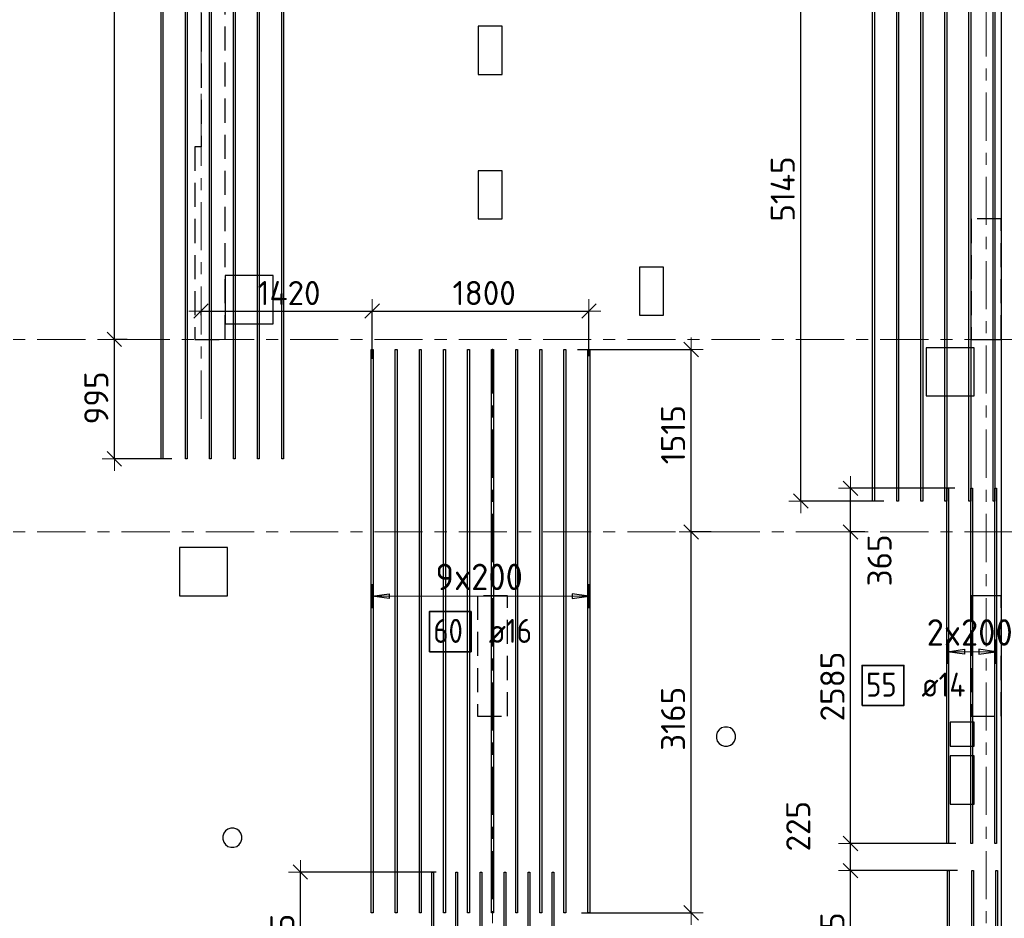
# Model space of a CAD drawing. Header units: metres. Extents: x -38 to 98, y -15 to 19.
# Tile 16 of 64: x 24.52 to 32.7, y 4.19 to 11.66. Entities that reach past the tile are written whole.
import ezdxf

# ---------------------------------------------------------------- set-up
doc = ezdxf.new("R2010")
doc.units = ezdxf.units.M
doc.header["$PDMODE"] = 65
for name, pattern in [('______11', [0.5, 0.4, -0.05, 0, -0.05]), ('______2', [0.27, 0.2, -0.07]), ('______5', [1.1, 0.8, -0.1, 0.1, -0.1])]:
    doc.linetypes.add(name, pattern=pattern)
for name, color, linetype, lineweight in [('XR$2$Осевая линия (1)', 7, '______5', 13), ('XR$3$Перекрытие (1)', 7, 'Continuous', 35), ('XR$3$Размерная линия (1)', 7, 'Continuous', 13), ('XR$5$Стена (1)', 7, 'Continuous', 35)]:
    doc.layers.add(name, color=color, linetype=linetype, lineweight=lineweight)
doc.layers.add('XR$3$Арм.стержн.Доп. Арм. верхн.зоны У', color=7, linetype='Continuous', lineweight=35, true_color=0x739641)
doc.styles.add('ISOCPEUR', font='txt')
doc.dimstyles.new('DIMSTYLE_3', dxfattribs={"dimtxt": 0.2, "dimasz": 0.2, "dimexe": 0, "dimexo": 0, "dimgap": 0.1, "dimtad": 2, "dimdec": 0, "dimlfac": 1000, "dimrnd": 5, "dimzin": 12, "dimdsep": 46, "dimtxsty": 'ISOCPEUR', "dimblk1": 'ALL_ML_STRICH', "dimblk2": 'ALL_ML_STRICH', "dimsah": 1, "dimcen": 0, "dimclrd": 7, "dimclre": 256, "dimclrt": 7, "dimadec": 0, "dimazin": 0, "dimtfac": 1, "dimtdec": 0, "dimtix": 1, "dimtmove": 2, "dimatfit": 3, "dimfxl": 0, "dimtzin": 0, "dimlwd": 0, "dimlwe": -3, "dimarcsym": 0})
doc.dimstyles.new('DIMSTYLE_6', dxfattribs={"dimtxt": 0.2, "dimasz": 0.2, "dimexe": 0, "dimexo": 0, "dimgap": 0.1, "dimtad": 0, "dimdec": 0, "dimlfac": 1000, "dimrnd": 5, "dimzin": 12, "dimdsep": 46, "dimtxsty": 'ISOCPEUR', "dimblk1": 'ALL_ML_STRICH', "dimblk2": 'ALL_ML_STRICH', "dimsah": 1, "dimcen": 0, "dimclrd": 7, "dimclre": 256, "dimclrt": 7, "dimadec": 0, "dimazin": 0, "dimtfac": 1, "dimtdec": 0, "dimtix": 1, "dimtmove": 2, "dimatfit": 3, "dimfxl": 0, "dimtvp": 1.2, "dimtzin": 0, "dimlwd": 0, "dimlwe": -3, "dimarcsym": 0})
doc.dimstyles.new('DIMSTYLE_7', dxfattribs={"dimtxt": 0.2, "dimasz": 0.2, "dimexe": 0, "dimexo": 0, "dimgap": 0.1, "dimtad": 2, "dimdec": 0, "dimlfac": 1000, "dimrnd": 5, "dimzin": 12, "dimdsep": 46, "dimtxsty": 'ISOCPEUR', "dimblk1": 'ALL_ML_STRICH', "dimblk2": 'ALL_ML_STRICH', "dimsah": 1, "dimcen": 0, "dimclrd": 7, "dimclre": 256, "dimclrt": 7, "dimadec": 0, "dimazin": 0, "dimtfac": 1, "dimtdec": 0, "dimtix": 1, "dimtmove": 2, "dimatfit": 3, "dimfxl": 0, "dimtvp": 1.2, "dimtzin": 0, "dimlwd": 0, "dimlwe": -3, "dimarcsym": 0})

# ---------------------------------------------------------------- blocks, each defined once
blk = doc.blocks.new('ALL_ML_STRICH')
at = {"color": 0, "linetype": 'ByBlock', "lineweight": -2}
for p, q in [((0, -0.5), (0, 0.5)), ((-1, 0), (0.5, 0)), ((-0.3, -0.3), (0.3, 0.3))]:
    blk.add_line(p, q, dxfattribs=at)
blk = doc.blocks.new('*D75')
at = {"layer": 'DEFPOINTS', "color": 7, "linetype": 'Continuous', "lineweight": 13, "transparency": 33554687}
for p in [(25.4357, 9), (25.3104, 8.007), (25.8077, 8.007)]:
    blk.add_point(p, dxfattribs=at)
at = {"layer": 'XR$3$Размерная линия (1)', "color": 9, "linetype": 'Continuous', "lineweight": -2, "true_color": 0xc7c7c7, "transparency": 33554687}
for p, q in [((25.4157, 9), (25.3104, 9)), ((25.7877, 8.007), (25.3104, 8.007))]:
    blk.add_line(p, q, dxfattribs=at)
at = {"layer": 'XR$3$Размерная линия (1)', "color": 7, "linetype": 'Continuous', "lineweight": -2, "transparency": 33554687}
blk.add_line((25.3104, 8.007), (25.3104, 9), dxfattribs=at)
at = {"layer": 'XR$3$Размерная линия (1)', "color": 7, "linetype": 'Continuous', "lineweight": 13, "transparency": 33554687, "xscale": 0.2, "yscale": 0.2, "zscale": 0.2}
for p, rotation in [((25.3104, 9), 90), ((25.3104, 8.007), 270)]:
    blk.add_blockref('ALL_ML_STRICH', p, dxfattribs=dict(at, rotation=rotation))
at = {"layer": 'XR$3$Размерная линия (1)', "color": 7, "linetype": 'Continuous', "lineweight": 13, "transparency": 33554687, "insert": (25.1604, 8.5135), "char_height": 0.2, "width": 0.6, "attachment_point": 5, "rotation": 90, "style": 'ISOCPEUR'}
blk.add_mtext('\\A1;{995}', dxfattribs=at)
blk = doc.blocks.new('*D76')
at = {"layer": 'DEFPOINTS', "color": 7, "linetype": 'Continuous', "lineweight": 13, "transparency": 33554687}
for p in [(25.7906, 15.027), (25.3104, 9), (25.4357, 9)]:
    blk.add_point(p, dxfattribs=at)
at = {"layer": 'XR$3$Размерная линия (1)', "color": 9, "linetype": 'Continuous', "lineweight": -2, "true_color": 0xc7c7c7, "transparency": 33554687}
for p, q in [((25.7706, 15.027), (25.3104, 15.027)), ((25.4157, 9), (25.3104, 9))]:
    blk.add_line(p, q, dxfattribs=at)
at = {"layer": 'XR$3$Размерная линия (1)', "color": 7, "linetype": 'Continuous', "lineweight": -2, "transparency": 33554687}
blk.add_line((25.3104, 9), (25.3104, 15.027), dxfattribs=at)
at = {"layer": 'XR$3$Размерная линия (1)', "color": 7, "linetype": 'Continuous', "lineweight": 13, "transparency": 33554687, "xscale": 0.2, "yscale": 0.2, "zscale": 0.2}
for p, rotation in [((25.3104, 15.027), 90), ((25.3104, 9), 270)]:
    blk.add_blockref('ALL_ML_STRICH', p, dxfattribs=dict(at, rotation=rotation))
at = {"layer": 'XR$3$Размерная линия (1)', "color": 7, "linetype": 'Continuous', "lineweight": 13, "transparency": 33554687, "insert": (25.1604, 12.0235), "char_height": 0.2, "width": 0.8, "attachment_point": 5, "rotation": 90, "style": 'ISOCPEUR'}
blk.add_mtext('\\A1;{6025}', dxfattribs=at)
blk = doc.blocks.new('*D77')
at = {"layer": 'DEFPOINTS', "color": 7, "linetype": 'Continuous', "lineweight": 13, "transparency": 33554687}
for p in [(30.2872, 7.4), (29.1703, 4.236), (30.0996, 4.236)]:
    blk.add_point(p, dxfattribs=at)
at = {"layer": 'XR$3$Размерная линия (1)', "color": 9, "linetype": 'Continuous', "lineweight": -2, "true_color": 0xc7c7c7, "transparency": 33554687}
for p, q in [((30.2672, 7.4), (30.0996, 7.4)), ((29.1903, 4.236), (30.0996, 4.236))]:
    blk.add_line(p, q, dxfattribs=at)
at = {"layer": 'XR$3$Размерная линия (1)', "color": 7, "linetype": 'Continuous', "lineweight": -2, "transparency": 33554687}
blk.add_line((30.0996, 4.236), (30.0996, 7.4), dxfattribs=at)
at = {"layer": 'XR$3$Размерная линия (1)', "color": 7, "linetype": 'Continuous', "lineweight": 13, "transparency": 33554687, "xscale": 0.2, "yscale": 0.2, "zscale": 0.2}
for p, rotation in [((30.0996, 7.4), 90), ((30.0996, 4.236), 270)]:
    blk.add_blockref('ALL_ML_STRICH', p, dxfattribs=dict(at, rotation=rotation))
at = {"layer": 'XR$3$Размерная линия (1)', "color": 7, "linetype": 'Continuous', "lineweight": 13, "transparency": 33554687, "insert": (29.9496, 5.848), "char_height": 0.2, "width": 0.8, "attachment_point": 5, "rotation": 90, "style": 'ISOCPEUR'}
blk.add_mtext('\\A1;{3165}', dxfattribs=at)
blk = doc.blocks.new('*D78')
at = {"layer": 'DEFPOINTS', "color": 7, "linetype": 'Continuous', "lineweight": 13, "transparency": 33554687}
for p in [(29.1353, 8.916), (30.0996, 7.4), (30.2872, 7.4)]:
    blk.add_point(p, dxfattribs=at)
at = {"layer": 'XR$3$Размерная линия (1)', "color": 9, "linetype": 'Continuous', "lineweight": -2, "true_color": 0xc7c7c7, "transparency": 33554687}
for p, q in [((29.1553, 8.916), (30.0996, 8.916)), ((30.2672, 7.4), (30.0996, 7.4))]:
    blk.add_line(p, q, dxfattribs=at)
at = {"layer": 'XR$3$Размерная линия (1)', "color": 7, "linetype": 'Continuous', "lineweight": -2, "transparency": 33554687}
blk.add_line((30.0996, 7.4), (30.0996, 8.916), dxfattribs=at)
at = {"layer": 'XR$3$Размерная линия (1)', "color": 7, "linetype": 'Continuous', "lineweight": 13, "transparency": 33554687, "xscale": 0.2, "yscale": 0.2, "zscale": 0.2}
for p, rotation in [((30.0996, 8.916), 90), ((30.0996, 7.4), 270)]:
    blk.add_blockref('ALL_ML_STRICH', p, dxfattribs=dict(at, rotation=rotation))
at = {"layer": 'XR$3$Размерная линия (1)', "color": 7, "linetype": 'Continuous', "lineweight": 13, "transparency": 33554687, "insert": (29.9496, 8.208), "char_height": 0.2, "width": 0.8, "attachment_point": 5, "rotation": 90, "style": 'ISOCPEUR'}
blk.add_mtext('\\A1;{1515}', dxfattribs=at)
blk = doc.blocks.new('*D80')
at = {"layer": 'DEFPOINTS', "color": 7, "linetype": 'Continuous', "lineweight": 13, "transparency": 33554687}
for p in [(28.0021, 4.5748), (26.8552, 3.3), (27.5457, 3.3)]:
    blk.add_point(p, dxfattribs=at)
at = {"layer": 'XR$3$Размерная линия (1)', "color": 9, "linetype": 'Continuous', "lineweight": -2, "true_color": 0xc7c7c7, "transparency": 33554687}
for p, q in [((27.9821, 4.5748), (26.8552, 4.5748)), ((27.5257, 3.3), (26.8552, 3.3))]:
    blk.add_line(p, q, dxfattribs=at)
at = {"layer": 'XR$3$Размерная линия (1)', "color": 7, "linetype": 'Continuous', "lineweight": -2, "transparency": 33554687}
blk.add_line((26.8552, 3.3), (26.8552, 4.5748), dxfattribs=at)
at = {"layer": 'XR$3$Размерная линия (1)', "color": 7, "linetype": 'Continuous', "lineweight": 13, "transparency": 33554687, "xscale": 0.2, "yscale": 0.2, "zscale": 0.2}
for p, rotation in [((26.8552, 4.5748), 90), ((26.8552, 3.3), 270)]:
    blk.add_blockref('ALL_ML_STRICH', p, dxfattribs=dict(at, rotation=rotation))
at = {"layer": 'XR$3$Размерная линия (1)', "color": 7, "linetype": 'Continuous', "lineweight": 13, "transparency": 33554687, "insert": (26.7052, 3.9674), "char_height": 0.2, "width": 0.8, "attachment_point": 5, "rotation": 90, "style": 'ISOCPEUR'}
blk.add_mtext('\\A1;{1275}', dxfattribs=at)
blk = doc.blocks.new('*D81')
at = {"layer": 'DEFPOINTS', "color": 7, "linetype": 'Continuous', "lineweight": 13, "transparency": 33554687}
for p in [(31.4498, 12.8), (31.0102, 7.6567), (31.7187, 7.6567)]:
    blk.add_point(p, dxfattribs=at)
at = {"layer": 'XR$3$Размерная линия (1)', "color": 9, "linetype": 'Continuous', "lineweight": -2, "true_color": 0xc7c7c7, "transparency": 33554687}
for p, q in [((31.4298, 12.8), (31.0102, 12.8)), ((31.6987, 7.6567), (31.0102, 7.6567))]:
    blk.add_line(p, q, dxfattribs=at)
at = {"layer": 'XR$3$Размерная линия (1)', "color": 7, "linetype": 'Continuous', "lineweight": -2, "transparency": 33554687}
blk.add_line((31.0102, 7.6567), (31.0102, 12.8), dxfattribs=at)
at = {"layer": 'XR$3$Размерная линия (1)', "color": 7, "linetype": 'Continuous', "lineweight": 13, "transparency": 33554687, "xscale": 0.2, "yscale": 0.2, "zscale": 0.2}
for p, rotation in [((31.0102, 12.8), 90), ((31.0102, 7.6567), 270)]:
    blk.add_blockref('ALL_ML_STRICH', p, dxfattribs=dict(at, rotation=rotation))
at = {"layer": 'XR$3$Размерная линия (1)', "color": 7, "linetype": 'Continuous', "lineweight": 13, "transparency": 33554687, "insert": (30.8602, 10.2484), "char_height": 0.2, "width": 0.8, "attachment_point": 5, "rotation": 90, "style": 'ISOCPEUR'}
blk.add_mtext('\\A1;{5145}', dxfattribs=at)
blk = doc.blocks.new('*D129')
at = {"layer": 'DEFPOINTS', "color": 7, "linetype": 'Continuous', "lineweight": 13, "transparency": 33554687}
for p in [(26.03, 9.2346), (26.03, 9.1814), (27.4511, 8.817)]:
    blk.add_point(p, dxfattribs=at)
at = {"layer": 'XR$3$Размерная линия (1)', "color": 9, "linetype": 'Continuous', "lineweight": -2, "true_color": 0xc7c7c7, "transparency": 33554687}
for p, q in [((26.03, 9.2014), (26.03, 9.2346)), ((27.4511, 8.837), (27.4511, 9.2346))]:
    blk.add_line(p, q, dxfattribs=at)
at = {"layer": 'XR$3$Размерная линия (1)', "color": 7, "linetype": 'Continuous', "lineweight": -2, "transparency": 33554687}
blk.add_line((26.03, 9.2346), (27.4511, 9.2346), dxfattribs=at)
at = {"layer": 'XR$3$Размерная линия (1)', "color": 7, "linetype": 'Continuous', "lineweight": 13, "transparency": 33554687, "xscale": 0.2, "yscale": 0.2, "zscale": 0.2, "rotation": 180}
blk.add_blockref('ALL_ML_STRICH', (26.03, 9.2346), dxfattribs=at)
at = {"layer": 'XR$3$Размерная линия (1)', "color": 7, "linetype": 'Continuous', "lineweight": 13, "transparency": 33554687, "xscale": 0.2, "yscale": 0.2, "zscale": 0.2}
blk.add_blockref('ALL_ML_STRICH', (27.4511, 9.2346), dxfattribs=at)
at = {"layer": 'XR$3$Размерная линия (1)', "color": 7, "linetype": 'Continuous', "lineweight": 13, "transparency": 33554687, "insert": (26.7605, 9.3846), "char_height": 0.2, "width": 0.8, "attachment_point": 5, "style": 'ISOCPEUR'}
blk.add_mtext('\\A1;{1420}', dxfattribs=at)
blk = doc.blocks.new('*D130')
at = {"layer": 'DEFPOINTS', "color": 7, "linetype": 'Continuous', "lineweight": 13, "transparency": 33554687}
for p in [(27.4511, 9.2346), (29.2511, 8.8389), (27.4511, 8.817)]:
    blk.add_point(p, dxfattribs=at)
at = {"layer": 'XR$3$Размерная линия (1)', "color": 9, "linetype": 'Continuous', "lineweight": -2, "true_color": 0xc7c7c7, "transparency": 33554687}
for p, q in [((27.4511, 8.837), (27.4511, 9.2346)), ((29.2511, 8.8589), (29.2511, 9.2346))]:
    blk.add_line(p, q, dxfattribs=at)
at = {"layer": 'XR$3$Размерная линия (1)', "color": 7, "linetype": 'Continuous', "lineweight": -2, "transparency": 33554687}
blk.add_line((27.4511, 9.2346), (29.2511, 9.2346), dxfattribs=at)
at = {"layer": 'XR$3$Размерная линия (1)', "color": 7, "linetype": 'Continuous', "lineweight": 13, "transparency": 33554687, "xscale": 0.2, "yscale": 0.2, "zscale": 0.2, "rotation": 180}
blk.add_blockref('ALL_ML_STRICH', (27.4511, 9.2346), dxfattribs=at)
at = {"layer": 'XR$3$Размерная линия (1)', "color": 7, "linetype": 'Continuous', "lineweight": 13, "transparency": 33554687, "xscale": 0.2, "yscale": 0.2, "zscale": 0.2}
blk.add_blockref('ALL_ML_STRICH', (29.2511, 9.2346), dxfattribs=at)
at = {"layer": 'XR$3$Размерная линия (1)', "color": 7, "linetype": 'Continuous', "lineweight": 13, "transparency": 33554687, "insert": (28.3811, 9.3846), "char_height": 0.2, "width": 0.8, "attachment_point": 5, "style": 'ISOCPEUR'}
blk.add_mtext('\\A1;{1800}', dxfattribs=at)
blk = doc.blocks.new('*D217')
at = {"layer": 'DEFPOINTS', "color": 7, "linetype": 'Continuous', "lineweight": 13, "transparency": 33554687}
for p in [(32.3317, 4.5874), (31.4226, 3.3), (31.8213, 3.3)]:
    blk.add_point(p, dxfattribs=at)
at = {"layer": 'XR$3$Размерная линия (1)', "color": 9, "linetype": 'Continuous', "lineweight": -2, "true_color": 0xc7c7c7, "transparency": 33554687}
for p, q in [((32.3117, 4.5874), (31.4226, 4.5874)), ((31.8013, 3.3), (31.4226, 3.3))]:
    blk.add_line(p, q, dxfattribs=at)
at = {"layer": 'XR$3$Размерная линия (1)', "color": 7, "linetype": 'Continuous', "lineweight": -2, "transparency": 33554687}
blk.add_line((31.4226, 3.3), (31.4226, 4.5874), dxfattribs=at)
at = {"layer": 'XR$3$Размерная линия (1)', "color": 7, "linetype": 'Continuous', "lineweight": 13, "transparency": 33554687, "xscale": 0.2, "yscale": 0.2, "zscale": 0.2}
for p, rotation in [((31.4226, 4.5874), 90), ((31.4226, 3.3), 270)]:
    blk.add_blockref('ALL_ML_STRICH', p, dxfattribs=dict(at, rotation=rotation))
at = {"layer": 'XR$3$Размерная линия (1)', "color": 7, "linetype": 'Continuous', "lineweight": 13, "transparency": 33554687, "insert": (31.2726, 3.9737), "char_height": 0.2, "width": 0.8, "attachment_point": 5, "rotation": 90, "style": 'ISOCPEUR'}
blk.add_mtext('\\A1;{1285}', dxfattribs=at)
blk = doc.blocks.new('*D218')
at = {"layer": 'DEFPOINTS', "color": 7, "linetype": 'Continuous', "lineweight": 13, "transparency": 33554687}
for p in [(32.3165, 4.8128), (31.4226, 4.5874), (32.3317, 4.5874)]:
    blk.add_point(p, dxfattribs=at)
at = {"layer": 'XR$3$Размерная линия (1)', "color": 9, "linetype": 'Continuous', "lineweight": -2, "true_color": 0xc7c7c7, "transparency": 33554687}
for p, q in [((32.2965, 4.8128), (31.4226, 4.8128)), ((32.3117, 4.5874), (31.4226, 4.5874))]:
    blk.add_line(p, q, dxfattribs=at)
at = {"layer": 'XR$3$Размерная линия (1)', "color": 7, "linetype": 'Continuous', "lineweight": -2, "transparency": 33554687}
blk.add_line((31.4226, 4.5874), (31.4226, 4.8128), dxfattribs=at)
at = {"layer": 'XR$3$Размерная линия (1)', "color": 7, "linetype": 'Continuous', "lineweight": 13, "transparency": 33554687, "xscale": 0.2, "yscale": 0.2, "zscale": 0.2}
for p, rotation in [((31.4226, 4.8128), 90), ((31.4226, 4.5874), 270)]:
    blk.add_blockref('ALL_ML_STRICH', p, dxfattribs=dict(at, rotation=rotation))
at = {"layer": 'XR$3$Размерная линия (1)', "color": 7, "linetype": 'Continuous', "lineweight": 13, "transparency": 33554687, "insert": (30.9888, 4.9557), "char_height": 0.2, "width": 0.6, "attachment_point": 5, "rotation": 90, "style": 'ISOCPEUR'}
blk.add_mtext('\\A1;{225}', dxfattribs=at)
blk = doc.blocks.new('*D219')
at = {"layer": 'DEFPOINTS', "color": 7, "linetype": 'Continuous', "lineweight": 13, "transparency": 33554687}
for p in [(31.5621, 7.4), (31.4226, 4.8128), (32.3165, 4.8128)]:
    blk.add_point(p, dxfattribs=at)
at = {"layer": 'XR$3$Размерная линия (1)', "color": 9, "linetype": 'Continuous', "lineweight": -2, "true_color": 0xc7c7c7, "transparency": 33554687}
for p, q in [((31.5421, 7.4), (31.4226, 7.4)), ((32.2965, 4.8128), (31.4226, 4.8128))]:
    blk.add_line(p, q, dxfattribs=at)
at = {"layer": 'XR$3$Размерная линия (1)', "color": 7, "linetype": 'Continuous', "lineweight": -2, "transparency": 33554687}
blk.add_line((31.4226, 4.8128), (31.4226, 7.4), dxfattribs=at)
at = {"layer": 'XR$3$Размерная линия (1)', "color": 7, "linetype": 'Continuous', "lineweight": 13, "transparency": 33554687, "xscale": 0.2, "yscale": 0.2, "zscale": 0.2}
for p, rotation in [((31.4226, 7.4), 90), ((31.4226, 4.8128), 270)]:
    blk.add_blockref('ALL_ML_STRICH', p, dxfattribs=dict(at, rotation=rotation))
at = {"layer": 'XR$3$Размерная линия (1)', "color": 7, "linetype": 'Continuous', "lineweight": 13, "transparency": 33554687, "insert": (31.2726, 6.1164), "char_height": 0.2, "width": 0.8, "attachment_point": 5, "rotation": 90, "style": 'ISOCPEUR'}
blk.add_mtext('\\A1;{2585}', dxfattribs=at)
blk = doc.blocks.new('*D220')
at = {"layer": 'DEFPOINTS', "color": 7, "linetype": 'Continuous', "lineweight": 13, "transparency": 33554687}
for p in [(32.3082, 7.7628), (31.4226, 7.4), (31.5621, 7.4)]:
    blk.add_point(p, dxfattribs=at)
at = {"layer": 'XR$3$Размерная линия (1)', "color": 9, "linetype": 'Continuous', "lineweight": -2, "true_color": 0xc7c7c7, "transparency": 33554687}
for p, q in [((32.2882, 7.7628), (31.4226, 7.7628)), ((31.5421, 7.4), (31.4226, 7.4))]:
    blk.add_line(p, q, dxfattribs=at)
at = {"layer": 'XR$3$Размерная линия (1)', "color": 7, "linetype": 'Continuous', "lineweight": -2, "transparency": 33554687}
blk.add_line((31.4226, 7.4), (31.4226, 7.7628), dxfattribs=at)
at = {"layer": 'XR$3$Размерная линия (1)', "color": 7, "linetype": 'Continuous', "lineweight": 13, "transparency": 33554687, "xscale": 0.2, "yscale": 0.2, "zscale": 0.2}
for p, rotation in [((31.4226, 7.7628), 90), ((31.4226, 7.4), 270)]:
    blk.add_blockref('ALL_ML_STRICH', p, dxfattribs=dict(at, rotation=rotation))
at = {"layer": 'XR$3$Размерная линия (1)', "color": 7, "linetype": 'Continuous', "lineweight": 13, "transparency": 33554687, "insert": (31.6641, 7.1638), "char_height": 0.2, "width": 0.6, "attachment_point": 5, "rotation": 90, "style": 'ISOCPEUR'}
blk.add_mtext('\\A1;{365}', dxfattribs=at)

msp = doc.modelspace()

# ---------------------------------------------------------------- linework, layer by layer
at = {"layer": 'XR$2$Осевая линия (1)', "color": 253, "linetype": '______11', "lineweight": 13, "true_color": 0xa0a0a0, "transparency": 33554687}
for p, q in [((26.03, 8.34), (26.03, 18.35)), ((32.55, -2.65), (32.55, 18.35)), ((-2.63, 9), (62.6, 9)), ((28.45, -2.65), (28.45, 8.92)), ((-2.63, 7.4), (62.6, 7.4))]:
    msp.add_line(p, q, dxfattribs=at)
at = {"layer": 'XR$3$Арм.стержн.Доп. Арм. верхн.зоны У', "color": 253, "linetype": 'Continuous', "lineweight": -3, "true_color": 0xa0a0a0, "transparency": 33554687}
for p, q in [((27.4511, 6.8666), (27.4511, 6.9666)), ((29.2511, 6.8666), (29.2511, 6.9666)), ((27.4511, 6.8666), (27.4511, 6.7666)), ((29.2511, 6.8666), (29.2511, 6.7666)), ((32.2295, 6.4056), (32.2295, 6.5056)), ((32.6295, 6.4056), (32.6295, 6.5056)), ((32.2295, 6.4056), (32.2295, 6.3056)), ((32.6295, 6.4056), (32.6295, 6.3056))]:
    msp.add_line(p, q, dxfattribs=at)
at = {"layer": 'XR$3$Арм.стержн.Доп. Арм. верхн.зоны У', "color": 7, "linetype": 'Continuous', "lineweight": 25, "transparency": 33554687}
for p, q in [((27.4511, 6.8666), (27.5911, 6.8866)), ((27.5911, 6.8866), (27.5911, 6.8466)), ((29.2511, 6.8666), (29.1111, 6.8866)), ((29.1111, 6.8866), (29.1111, 6.8466)), ((27.5911, 6.8466), (27.4511, 6.8666)), ((29.1111, 6.8466), (29.2511, 6.8666)), ((32.2295, 6.4056), (32.3695, 6.4256)), ((32.3695, 6.3856), (32.2295, 6.4056)), ((32.3695, 6.4256), (32.3695, 6.3856)), ((32.6295, 6.4056), (32.4895, 6.4256)), ((32.4895, 6.4256), (32.4895, 6.3856)), ((32.4895, 6.3856), (32.6295, 6.4056))]:
    msp.add_line(p, q, dxfattribs=at)
at = {"layer": 'XR$3$Арм.стержн.Доп. Арм. верхн.зоны У', "color": 7, "linetype": 'Continuous', "lineweight": 13, "transparency": 33554687}
for p, q in [((27.4511, 6.8666), (27.4511, 6.8666)), ((29.2511, 6.8666), (29.2511, 6.8666)), ((32.2295, 6.4056), (32.2295, 6.4056)), ((32.2295, 6.4056), (32.6295, 6.4056)), ((32.6295, 6.4056), (32.6295, 6.4056))]:
    msp.add_line(p, q, dxfattribs=at)
at = {"layer": 'XR$3$Арм.стержн.Доп. Арм. верхн.зоны У', "color": 7, "linetype": 'Continuous', "lineweight": 25, "transparency": 33554687}
for points in [[(25.6999, 8.007), (25.6999, 15.027), (25.7139, 15.027), (25.7139, 8.007), (25.6999, 8.007)], [(25.8999, 8.007), (25.8999, 15.027), (25.9139, 15.027), (25.9139, 8.007), (25.8999, 8.007)], [(26.0999, 8.007), (26.0999, 15.027), (26.1139, 15.027), (26.1139, 8.007), (26.0999, 8.007)], [(26.2999, 8.007), (26.2999, 15.027), (26.3139, 15.027), (26.3139, 8.007), (26.2999, 8.007)], [(26.4999, 8.007), (26.4999, 15.027), (26.5139, 15.027), (26.5139, 8.007), (26.4999, 8.007)], [(26.6999, 8.007), (26.6999, 15.027), (26.7139, 15.027), (26.7139, 8.007), (26.6999, 8.007)], [(31.6066, 7.6567), (31.6066, 14.6767), (31.6226, 14.6767), (31.6226, 7.6567), (31.6066, 7.6567)], [(31.8066, 7.6567), (31.8066, 14.6767), (31.8226, 14.6767), (31.8226, 7.6567), (31.8066, 7.6567)], [(32.0066, 7.6567), (32.0066, 14.6767), (32.0226, 14.6767), (32.0226, 7.6567), (32.0066, 7.6567)], [(32.2066, 7.6567), (32.2066, 14.6767), (32.2226, 14.6767), (32.2226, 7.6567), (32.2066, 7.6567)], [(32.4066, 7.6567), (32.4066, 14.6767), (32.4226, 14.6767), (32.4226, 7.6567), (32.4066, 7.6567)], [(32.6066, 7.6567), (32.6066, 14.6767), (32.6226, 14.6767), (32.6226, 7.6567), (32.6066, 7.6567)], [(27.4431, 4.236), (27.4431, 8.916), (27.4591, 8.916), (27.4591, 4.236), (27.4431, 4.236)], [(27.6431, 4.236), (27.6431, 8.916), (27.6591, 8.916), (27.6591, 4.236), (27.6431, 4.236)], [(27.8431, 4.236), (27.8431, 8.916), (27.8591, 8.916), (27.8591, 4.236), (27.8431, 4.236)], [(28.0431, 4.236), (28.0431, 8.916), (28.0591, 8.916), (28.0591, 4.236), (28.0431, 4.236)], [(28.2431, 4.236), (28.2431, 8.916), (28.2591, 8.916), (28.2591, 4.236), (28.2431, 4.236)], [(28.4431, 4.236), (28.4431, 8.916), (28.4591, 8.916), (28.4591, 4.236), (28.4431, 4.236)], [(28.6431, 4.236), (28.6431, 8.916), (28.6591, 8.916), (28.6591, 4.236), (28.6431, 4.236)], [(28.8431, 4.236), (28.8431, 8.916), (28.8591, 8.916), (28.8591, 4.236), (28.8431, 4.236)], [(29.0431, 4.236), (29.0431, 8.916), (29.0591, 8.916), (29.0591, 4.236), (29.0431, 4.236)], [(29.2431, 4.236), (29.2431, 8.916), (29.2591, 8.916), (29.2591, 4.236), (29.2431, 4.236)], [(32.2225, 4.8128), (32.2225, 7.7628), (32.2365, 7.7628), (32.2365, 4.8128), (32.2225, 4.8128)], [(32.4225, 4.8128), (32.4225, 7.7628), (32.4365, 7.7628), (32.4365, 4.8128), (32.4225, 4.8128)], [(32.6225, 4.8128), (32.6225, 7.7628), (32.6365, 7.7628), (32.6365, 4.8128), (32.6225, 4.8128)], [(32.2295, 1.6374), (32.2295, 4.5874), (32.2435, 4.5874), (32.2435, 1.6374), (32.2295, 1.6374)], [(32.4295, 1.6374), (32.4295, 4.5874), (32.4435, 4.5874), (32.4435, 1.6374), (32.4295, 1.6374)], [(32.6295, 1.6374), (32.6295, 4.5874), (32.6435, 4.5874), (32.6435, 1.6374), (32.6295, 1.6374)], [(27.9468, 1.6248), (27.9468, 4.5748), (27.9608, 4.5748), (27.9608, 1.6248), (27.9468, 1.6248)], [(28.1468, 1.6248), (28.1468, 4.5748), (28.1608, 4.5748), (28.1608, 1.6248), (28.1468, 1.6248)], [(28.3468, 1.6248), (28.3468, 4.5748), (28.3608, 4.5748), (28.3608, 1.6248), (28.3468, 1.6248)], [(28.5468, 1.6248), (28.5468, 4.5748), (28.5608, 4.5748), (28.5608, 1.6248), (28.5468, 1.6248)], [(28.7468, 1.6248), (28.7468, 4.5748), (28.7608, 4.5748), (28.7608, 1.6248), (28.7468, 1.6248)], [(28.9468, 1.6248), (28.9468, 4.5748), (28.9608, 4.5748), (28.9608, 1.6248), (28.9468, 1.6248)]]:
    msp.add_lwpolyline(points, dxfattribs=at)
at = {"layer": 'XR$3$Арм.стержн.Доп. Арм. верхн.зоны У', "color": 7, "linetype": 'Continuous', "lineweight": 13, "transparency": 33554687}
msp.add_lwpolyline([(27.4511, 6.8666), (27.8281, 6.8666), (27.8281, 6.8666), (29.2511, 6.8666)], dxfattribs=at)
at = {"layer": 'XR$3$Арм.стержн.Доп. Арм. верхн.зоны У', "color": 7, "linetype": 'Continuous', "lineweight": 35, "transparency": 33554687}
for points in [[(27.926, 6.4052), (28.2726, 6.4052), (28.2726, 6.7385), (27.926, 6.7385), (27.926, 6.4052)], [(31.5193, 5.9586), (31.866, 5.9586), (31.866, 6.2919), (31.5193, 6.2919), (31.5193, 5.9586)]]:
    msp.add_lwpolyline(points, dxfattribs=at)
at = {"layer": 'XR$3$Перекрытие (1)', "color": 7, "linetype": 'Continuous', "lineweight": 25, "transparency": 33554687}
for p, q in [((32.675, 16.65), (32.675, -0.25)), ((28.33, 11.6), (28.33, 11.2)), ((28.53, 11.6), (28.33, 11.6)), ((28.53, 11.2), (28.53, 11.6)), ((28.33, 11.2), (28.53, 11.2)), ((28.33, 10.4), (28.33, 10)), ((28.53, 10.4), (28.33, 10.4)), ((28.53, 10), (28.53, 10.4)), ((28.33, 10), (28.53, 10)), ((29.67, 9.6), (29.67, 9.2)), ((29.87, 9.6), (29.67, 9.6)), ((29.87, 9.2), (29.87, 9.6)), ((26.23, 9.53), (26.23, 9.13)), ((26.63, 9.53), (26.23, 9.53)), ((26.63, 9.13), (26.63, 9.53)), ((29.67, 9.2), (29.87, 9.2)), ((26.23, 9.13), (26.63, 9.13)), ((32.05, 8.93), (32.05, 8.53)), ((32.45, 8.93), (32.05, 8.93)), ((32.45, 8.53), (32.45, 8.93)), ((32.05, 8.53), (32.45, 8.53)), ((25.85, 7.27), (25.85, 6.87)), ((26.25, 7.27), (25.85, 7.27)), ((26.25, 6.87), (26.25, 7.27)), ((25.85, 6.87), (26.25, 6.87)), ((32.25, 5.82), (32.25, 5.62)), ((32.45, 5.82), (32.25, 5.82)), ((32.45, 5.62), (32.45, 5.82)), ((30.3171, 5.7366), (30.3093, 5.7126)), ((30.3319, 5.757), (30.3171, 5.7366)), ((30.3523, 5.7719), (30.3319, 5.757)), ((30.3763, 5.7797), (30.3523, 5.7719)), ((30.4016, 5.7797), (30.3763, 5.7797)), ((30.4256, 5.7719), (30.4016, 5.7797)), ((30.446, 5.757), (30.4256, 5.7719)), ((30.4608, 5.7366), (30.446, 5.757)), ((30.4686, 5.7126), (30.4608, 5.7366)), ((30.3093, 5.7126), (30.3093, 5.6874)), ((30.3093, 5.6874), (30.3171, 5.6634)), ((30.3171, 5.6634), (30.3319, 5.643)), ((30.3319, 5.643), (30.3523, 5.6281)), ((30.4256, 5.6281), (30.446, 5.643)), ((30.446, 5.643), (30.4608, 5.6634)), ((30.4608, 5.6634), (30.4686, 5.6874)), ((30.4686, 5.6874), (30.4686, 5.7126)), ((30.3523, 5.6281), (30.3763, 5.6203)), ((30.3763, 5.6203), (30.4016, 5.6203)), ((30.4016, 5.6203), (30.4256, 5.6281)), ((32.25, 5.62), (32.45, 5.62)), ((32.25, 5.54), (32.25, 5.14)), ((32.45, 5.54), (32.25, 5.54)), ((32.45, 5.14), (32.45, 5.54)), ((32.25, 5.14), (32.45, 5.14)), ((26.233, 4.9177), (26.2181, 4.8973)), ((26.2534, 4.9326), (26.233, 4.9177)), ((26.2774, 4.9404), (26.2534, 4.9326)), ((26.3026, 4.9404), (26.2774, 4.9404)), ((26.3266, 4.9326), (26.3026, 4.9404)), ((26.347, 4.9177), (26.3266, 4.9326)), ((26.3619, 4.8973), (26.347, 4.9177)), ((26.2181, 4.8973), (26.2103, 4.8733)), ((26.2103, 4.8733), (26.2103, 4.8481)), ((26.2103, 4.8481), (26.2181, 4.8241)), ((26.2181, 4.8241), (26.233, 4.8037)), ((26.347, 4.8037), (26.3619, 4.8241)), ((26.3697, 4.8733), (26.3619, 4.8973)), ((26.3619, 4.8241), (26.3697, 4.8481)), ((26.3697, 4.8481), (26.3697, 4.8733)), ((26.233, 4.8037), (26.2534, 4.7888)), ((26.2534, 4.7888), (26.2774, 4.781)), ((26.2774, 4.781), (26.3026, 4.781)), ((26.3026, 4.781), (26.3266, 4.7888)), ((26.3266, 4.7888), (26.347, 4.8037))]:
    msp.add_line(p, q, dxfattribs=at)
at = {"layer": 'XR$5$Стена (1)', "color": 253, "linetype": '______2', "lineweight": -3, "true_color": 0xa0a0a0, "transparency": 33554687}
for p, q in [((26.23, 8.9994), (26.23, 16.4)), ((26.03, 11.71), (26.03, 11.59)), ((26.03, 11.59), (26.03, 10.6)), ((25.98, 10.6), (25.98, 8.9994)), ((26.03, 10.6), (25.98, 10.6)), ((32.425, 10), (32.425, 9)), ((32.675, 10), (32.425, 10)), ((32.675, 9), (32.675, 10)), ((25.98, 8.9994), (26.23, 8.9994)), ((32.425, 9), (32.675, 9)), ((32.555, 9), (32.675, 9)), ((28.575, 6.87), (28.325, 6.87)), ((28.325, 6.87), (28.325, 5.87)), ((28.575, 5.87), (28.575, 6.87)), ((32.425, 6.87), (32.425, 5.87)), ((32.675, 6.87), (32.425, 6.87)), ((32.505, 6.87), (32.425, 6.87)), ((32.675, 5.87), (32.675, 6.87)), ((28.325, 5.87), (28.575, 5.87)), ((32.425, 5.87), (32.505, 5.87)), ((32.425, 5.87), (32.675, 5.87))]:
    msp.add_line(p, q, dxfattribs=at)

# ---------------------------------------------------------------- texts
at = {"layer": 'XR$3$Арм.стержн.Доп. Арм. верхн.зоны У', "color": 7, "linetype": 'Continuous', "lineweight": 13, "transparency": 33554687, "char_height": 0.22, "width": 0.873359, "attachment_point": 7, "style": 'ISOCPEUR'}
for s, insert in [('\\W0.95;9x200', (27.9771, 6.9166)), ('\\W0.95;2x200', (32.0555, 6.4556))]:
    msp.add_mtext(s, dxfattribs=dict(at, insert=insert))
at = {"layer": 'XR$3$Арм.стержн.Доп. Арм. верхн.зоны У', "color": 7, "linetype": 'Continuous', "lineweight": 25, "transparency": 33554687, "char_height": 0.2, "attachment_point": 7, "style": 'ISOCPEUR'}
for s, insert, width in [('\\W0.87;60', (27.9593, 6.4785), 0.367208), ('\\W0.89; ø16 ', (28.306, 6.4785), 0.749105), ('\\W0.87;55', (31.5527, 6.0319), 0.367208), ('\\W0.89; ø14 ', (31.8993, 6.0319), 0.769432)]:
    msp.add_mtext(s, dxfattribs=dict(at, insert=insert, width=width))

# ---------------------------------------------------------------- dimensions: what is measured, and where the dimension line sits
at = {"layer": 'XR$3$Размерная линия (1)', "color": 7, "linetype": 'Continuous', "lineweight": 13, "transparency": 33554687}
for base, p1, p2, dimstyle, picture, middle in [((25.3104, 15.027), (25.4157, 9), (25.7706, 15.027), 'DIMSTYLE_3', '*D76', (25.1604, 12.0235)), ((31.0102, 12.8), (31.6987, 7.6567), (31.4298, 12.8), 'DIMSTYLE_3', '*D81', (30.8602, 10.2484)), ((25.3104, 9), (25.7877, 8.007), (25.4157, 9), 'DIMSTYLE_3', '*D75', (25.1604, 8.5135)), ((30.0996, 8.916), (30.2672, 7.4), (29.1553, 8.916), 'DIMSTYLE_3', '*D78', (29.9496, 8.208)), ((31.4226, 7.7628), (31.5421, 7.4), (32.2882, 7.7628), 'DIMSTYLE_6', '*D220', (31.6641, 7.1638)), ((30.0996, 7.4), (29.1903, 4.236), (30.2672, 7.4), 'DIMSTYLE_3', '*D77', (29.9496, 5.848)), ((31.4226, 7.4), (32.2965, 4.8128), (31.5421, 7.4), 'DIMSTYLE_3', '*D219', (31.2726, 6.1164)), ((31.4226, 4.8128), (32.3117, 4.5874), (32.2965, 4.8128), 'DIMSTYLE_7', '*D218', (30.9888, 4.9557)), ((26.8552, 4.5748), (27.5257, 3.3), (27.9821, 4.5748), 'DIMSTYLE_3', '*D80', (26.7052, 3.9674)), ((31.4226, 4.5874), (31.8013, 3.3), (32.3117, 4.5874), 'DIMSTYLE_3', '*D217', (31.2726, 3.9737))]:
    dim = msp.add_linear_dim(base=base, p1=p1, p2=p2, angle=90, dimstyle=dimstyle, override={"dimpost": '<>', "dimclrd": 7, "dimclre": 9, "dimclrt": 7, "dimlwd": 0, "dimlwe": 65533}, dxfattribs=at)
    dim.commit()
    dim.dimension.update_dxf_attribs({"geometry": picture, "text_midpoint": middle, "dimtype": 160})
for base, p1, p2, picture, middle in [((27.4511, 9.2346), (26.03, 9.2014), (27.4511, 8.837), '*D129', (26.7605, 9.3846)), ((29.2511, 9.2346), (27.4511, 8.837), (29.2511, 8.8589), '*D130', (28.3811, 9.3846))]:
    dim = msp.add_linear_dim(base=base, p1=p1, p2=p2, dimstyle='DIMSTYLE_3', override={"dimpost": '<>', "dimclrd": 7, "dimclre": 9, "dimclrt": 7, "dimlwd": 0, "dimlwe": 65533}, dxfattribs=at)
    dim.commit()
    dim.dimension.update_dxf_attribs({"geometry": picture, "text_midpoint": middle, "dimtype": 160})

doc.saveas('drawing.dxf')
